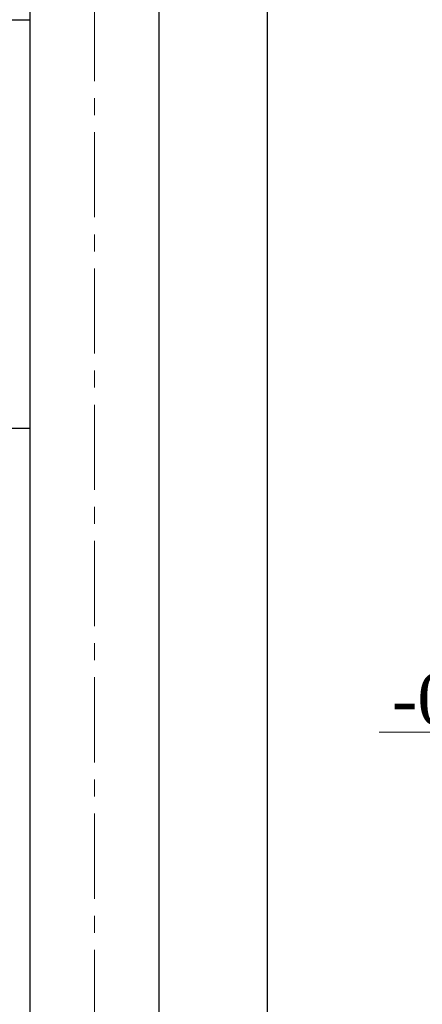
# Model space of a CAD drawing. Header units: millimetres. Extents: x 2063114 to 14983986, y -126020516 to 213791.
# Tile 159 of 256: x 2335714 to 2338078, y -1479718 to -1473938. Entities that reach past the tile are written whole.
import ezdxf

# ---------------------------------------------------------------- set-up
doc = ezdxf.new("R2010")
doc.units = ezdxf.units.MM
doc.linetypes.add('CENTERX2', pattern=[4, 2.5, -0.5, 0.5, -0.5])
doc.layers.add('АСО-оси', color=24, linetype='CENTERX2', lineweight=20)
doc.layers.add('Размеры', color=28, linetype='Continuous')
doc.styles.add('TIMES', font='times.ttf')

msp = doc.modelspace()

# ---------------------------------------------------------------- linework, layer by layer
at = {"color": 0, "ltscale": 100}
msp.add_lwpolyline([(2335773.58808, -1483457.79681), (2336533.58808, -1483457.79681), (2336533.58808, -1471617.79681), (2335773.58808, -1471617.79681)], close=True, dxfattribs=at)
msp.add_lwpolyline([(2332553.58808, -1473937.79717), (2335773.58808, -1473937.79717), (2335773.58808, -1476337.79681), (2332553.58808, -1476337.79681)], close=True)
at = {"color": 7, "lineweight": 13}
msp.add_lwpolyline([(2339292.05335, -1478629.80365), (2339292.05335, -1478120.33365), (2337824.94224, -1478120.33365)], dxfattribs=at)
at = {"layer": 'АСО-оси', "color": 1, "lineweight": 15, "ltscale": 200}
msp.add_line((2336153.58808, -1484697.88873), (2336153.58808, -1459736.24097), dxfattribs=at)
at = {"layer": 'Размеры'}
msp.add_lwpolyline([(2337169.61206, -1485206.80495), (2337169.61206, -1472797.05437), (2336869.61206, -1472597.05437), (2337469.61206, -1472397.05437), (2337169.61206, -1472197.05437), (2337169.61206, -1459955.24246)], dxfattribs=at)

# ---------------------------------------------------------------- texts
at = {"color": 7, "lineweight": 13, "style": 'TIMES'}
msp.add_text('-0.600', height=300, dxfattribs=at).set_placement((2337898.31208, -1478077.30818))

doc.saveas('drawing.dxf')
